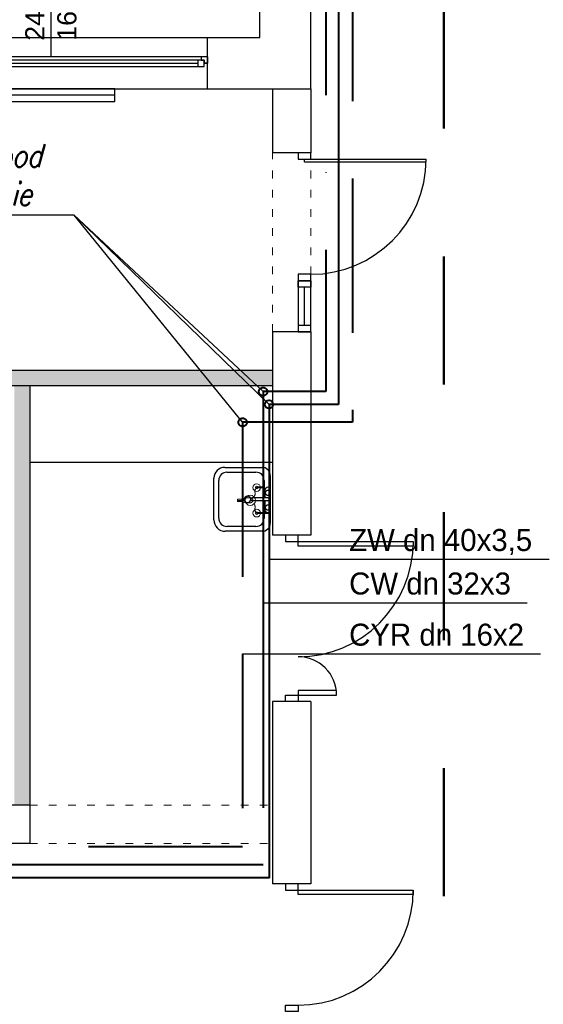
# Model space of a CAD drawing. Header units: millimetres. Extents: x 3698380 to 4312681, y 679670 to 844285.
# Tile 20 of 100: x 3868236 to 3872332, y 786170 to 793867. Entities that reach past the tile are written whole.
import ezdxf
from ezdxf.enums import TextEntityAlignment as Align

# ---------------------------------------------------------------- set-up
doc = ezdxf.new("R2010")
doc.units = ezdxf.units.MM
doc.header["$LTSCALE"] = 10
doc.set_wipeout_variables(frame=1)
for name, pattern in [('1', [2, 1, -1]), ('ACAD_ISO03W100', [30, 12, -18]), ('H2OCW', [0]), ('H2OCYR', [181.05, 120.7, -60.35]), ('H2OHW', [371.354, 250.4, -60.35, 0.254, -60.35])]:
    doc.linetypes.add(name, pattern=pattern)
for name, color, linetype, lineweight in [('0 20 cienka', 8, 'Continuous', 20), ('HVAC_zakres_opracowania', 1, '1', 50), ('SAN_Odbiorniki H2O na rzucie', 7, 'Continuous', 13), ('SAN_Przewody ciepłej wody H2O na rzucie', 1, 'Continuous', 40), ('SAN_Przewody zimnej wody H2O na rzucie', 5, 'Continuous', 40)]:
    doc.layers.add(name, color=color, linetype=linetype, lineweight=lineweight)
for name, color, linetype in [('__INST_opisy', 3, 'Continuous'), ('_wytyczne ele', 6, 'Continuous'), ('A_bloki', 252, 'Continuous'), ('A_kreskowanie', 8, 'Continuous'), ('A_sc_istn', 252, 'Continuous'), ('A_sc_proj', 2, 'Continuous'), ('A_stolarka', 252, 'Continuous'), ('A_wymiary', 1, 'Continuous'), ('SAN_Etykiety przewodów H2O na rzucie', 7, 'Continuous'), ('SAN_Piony H2O na rzucie', 8, 'Continuous')]:
    doc.layers.add(name, color=color, linetype=linetype)
doc.layers.add('SAN_Przewody cyrkulacji H2O na rzucie', color=7, linetype='Continuous', lineweight=40, true_color=0x800080)
doc.styles.add('Etykiety przewodów H2O na rzucie', font='txt')
doc.styles.add('ROMANS', font='romans.shx', dxfattribs={"width": 0.8, "oblique": 15})
doc.styles.get("Standard").update_dxf_attribs({"font": 'arial.ttf'})
doc.linetypes.add('TRACKS', pattern='A,0.15,[130,ltypeshp.shx,S=0.25,R=0,X=0,Y=0],0.15', length=0.3)

# ---------------------------------------------------------------- blocks, each defined once
blk = doc.blocks.new('*U462')
at = {"color": 252}
for p, q in [((-95, 20), (-100, 20)), ((-97.5, 15), (-97.5, 17.5)), ((-97.5, 17.5), (-95, 17.5)), ((-92.5, 17.5), (-97.5, 17.5)), ((-97.5, 17.5), (-97.5, 12.5)), ((-95, 17.5), (-95, 20)), ((140, 20), (-95, 20)), ((-92.5, 12.5), (-92.5, 17.5)), ((137.5, 17.5), (-92.5, 17.5)), ((142.5, 17.5), (137.5, 17.5)), ((137.5, 17.5), (137.5, 12.5)), ((145, 20), (140, 20)), ((140, 20), (140, 17.5)), ((140, 17.5), (142.5, 17.5)), ((142.5, 17.5), (142.5, 15)), ((142.5, 12.5), (142.5, 17.5)), ((-100, 15), (-97.5, 15)), ((-97.5, 12.5), (-92.5, 12.5)), ((-92.5, 15), (137.5, 15)), ((-92.5, 12.5), (137.5, 12.5)), ((-92.5, 12.5), (137.5, 12.5)), ((137.5, 12.5), (142.5, 12.5)), ((142.5, 15), (145, 15))]:
    blk.add_line(p, q, dxfattribs=at)
for points in [[(-100, 20), (-100, 15), (-97.5, 15)], [(145, 20), (145, 14.99), (142.5, 15)]]:
    blk.add_lwpolyline(points, dxfattribs=at)
blk = doc.blocks.new('*U338')
at = {"color": 252}
blk.add_lwpolyline([(75, 0), (0, 0)], dxfattribs=at)
for tag, p in [('S', (30, 5)), ('H', (30, -20))]:
    blk.add_attdef(tag, text='', height=15, dxfattribs=at).set_placement(p, align=Align.CENTER)
blk = doc.blocks.new('*U469')
at = {"color": 252}
for points in [[(35, 900), (35, 0), (0, 0), (0, 900)], [(-50, -100), (0, -100), (0, 0), (-50, 0)], [(950, 0), (950, -100), (900, -100), (900, 0)]]:
    blk.add_lwpolyline(points, close=True, dxfattribs=at)
blk.add_arc((0, 0), 900, 0, 90, dxfattribs=at)
blk = doc.blocks.new('jndf')
at = {"layer": 'A_stolarka', "ltscale": 2}
for p, q in [((6685.7, -1555593.7), (6685.7, -1556543.7)), ((6685.7, -1555593.7), (6705.7, -1555593.7)), ((6705.7, -1555593.7), (6705.7, -1556543.7))]:
    blk.add_line(p, q, dxfattribs=at)
for points in [[(5755.7, -1555643.7), (5805.7, -1555643.7), (5805.7, -1555543.7), (5755.7, -1555543.7)], [(6705.7, -1555643.7), (6755.7, -1555643.7), (6755.7, -1555543.7), (6705.7, -1555543.7)]]:
    blk.add_lwpolyline(points, close=True, dxfattribs=at)
blk.add_arc((6705.7, -1555643.7), 900, 180, 270, dxfattribs=at)
blk = doc.blocks.new('zlew_ 1 komora_ gospodarczy_ 01 - 500 x 440mm-1748953-1 PIĘTRO')
at = {"layer": 'A_bloki'}
for p, q in [((-14.54, 25.99), (18.13, 25.99)), ((-14.54, 25.99), (18.13, 25.99)), ((-23.43, -11.66), (-23.43, 17.1)), ((-23.43, -11.66), (-23.43, 17.1)), ((-19.62, -6.9), (-19.62, 15.83)), ((-13.27, 22.18), (16.41, 22.18)), ((22.76, 15.83), (22.76, -6.9)), ((26.57, 17.55), (26.57, -11.66)), ((26.57, 17.55), (26.57, -11.66)), ((0.3, -16.07), (0.3, -4.04)), ((2.84, -16.07), (2.84, -4.04)), ((0.3, -13.25), (-13.27, -13.25)), ((-7.32, -14.2), (0.3, -14.2)), ((16.41, -13.25), (2.84, -13.25)), ((2.84, -14.2), (9.19, -14.2)), ((20.22, -18.01), (-17.08, -18.01)), ((20.22, -18.01), (-17.08, -18.01)), ((9.19, -18.01), (-7.32, -18.01))]:
    blk.add_line(p, q, dxfattribs=at)
for centre, radius, start, end in [((-14.54, 17.1), 8.89, 90, 180), ((-14.54, 17.1), 8.89, 90, 180), ((18.13, 17.55), 8.44, 0, 90), ((18.13, 17.55), 8.44, 360, 90), ((-13.27, 15.83), 6.35, 90, 180), ((16.41, 15.83), 6.35, 360, 90), ((1.57, -0.32), 2.54, 360, 180), ((-13.27, -6.9), 6.35, 180, 270), ((1.57, -0.32), 2.54, 180, 0), ((1.57, -4.04), 1.27, 360, 180), ((16.41, -6.9), 6.35, 270, 0), ((-17.08, -11.66), 6.35, 180, 270), ((-17.08, -11.66), 6.35, 180, 270), ((-7.32, -16.11), 1.91, 90, 270), ((-4.78, -16.11), 1.9, 360, 180), ((6.65, -16.11), 1.9, 0, 180), ((9.19, -16.11), 1.9, 270, 90), ((20.22, -11.66), 6.35, 270, 0), ((20.22, -11.66), 6.35, 270, 0), ((-4.78, -16.11), 1.9, 180, 0), ((1.57, -16.07), 1.27, 180, 0), ((6.65, -16.11), 1.9, 180, 0)]:
    blk.add_arc(centre, radius, start, end, dxfattribs=at)
blk = doc.blocks.new('d')
at = {"layer": 'A_kreskowanie', "ltscale": 2}
h = blk.add_hatch(color=252, dxfattribs=at)
h.dxf.hatch_style = 1
h.paths.add_polyline_path([(3731432.76, 791007.02), (3731312.76, 791007.02), (3731312.76, 789647.02), (3731432.76, 789647.02)])
h.paths.add_polyline_path([(3732874.74, 789327.02), (3732874.74, 789347.02), (3731432.76, 789347.02), (3731432.76, 789227.02), (3732874.74, 789227.02)])
h.paths.add_polyline_path([(3732754.74, 789227.02), (3732634.74, 789227.02), (3732634.74, 789127.02), (3732754.74, 789127.02)])
h.paths.add_polyline_path([(3734281.53, 789347.02), (3733874.74, 789347.02), (3733874.74, 789227.02), (3734281.53, 789227.02)])
h.paths.add_polyline_path([(3734161.53, 791007.02), (3734041.53, 791007.02), (3734041.53, 790927.02), (3734041.53, 790357.02), (3734041.53, 789347.02), (3734161.53, 789347.02)])
h.paths.add_polyline_path([(3736381.9, 791007.02), (3736261.9, 791007.02), (3736261.9, 789347.02), (3735463.65, 789347.02), (3735314.74, 789347.02), (3735314.74, 789227.02), (3736381.9, 789227.02)])
h.paths.add_polyline_path([(3735583.65, 789227.02), (3735463.65, 789227.02), (3735463.65, 787727.02), (3735583.65, 787727.02)])
h.paths.add_polyline_path([(3732754.74, 788122.56), (3732634.74, 788122.56), (3732634.74, 787727.02), (3732754.74, 787727.02)])
h.paths.add_polyline_path([(3731432.76, 789527.02), (3731312.76, 789527.02), (3731312.76, 787727.02), (3731432.76, 787727.02)])
h.paths.add_polyline_path([(3730049.12, 787727.02), (3729235.08, 787727.02), (3729235.08, 787627.02), (3729285.08, 787627.02), (3729285.08, 787527.02, 0.0278424), (3729290.65, 787427.02), (3730049.12, 787427.02)])
h.paths.add_polyline_path([(3729285.08, 787527.02), (3729235.08, 787527.02), (3729235.08, 787427.02), (3729290.65, 787427.02, -0.0278424)], flags=17)
h.paths.add_polyline_path([(3729285.08, 787627.02), (3729235.08, 787627.02), (3729235.08, 787527.02), (3729285.08, 787527.02)], flags=17)
h.paths.add_polyline_path([(3729114.74, 784607.02), (3728714.74, 784607.02), (3728714.74, 783607.02), (3729114.74, 783607.02)])
h.paths.add_polyline_path([(3729220.66, 783607.02), (3729114.74, 783607.02), (3729114.74, 783487.02), (3729220.66, 783487.02)])
h.paths.add_polyline_path([(3729309.74, 783607.02), (3729220.66, 783607.02), (3729220.66, 783487.02), (3729309.74, 783487.02)])
h.paths.add_polyline_path([(3732204.74, 783607.02), (3730709.74, 783607.02), (3730709.74, 783487.02), (3732204.74, 783487.02)])
h.paths.add_polyline_path([(3732324.74, 783707.02), (3732204.74, 783707.02), (3732204.74, 781627.02), (3732324.74, 781627.02)])
h.paths.add_polyline_path([(3735344.74, 786027.02), (3735224.74, 786027.02), (3732324.74, 786027.02), (3732324.74, 785907.02), (3735224.74, 785907.02), (3735224.74, 781627.02), (3735344.74, 781627.02)])
h.paths.add_polyline_path([(3744114.74, 791127.02), (3735314.74, 791127.02), (3735314.74, 791007.02), (3744114.74, 791007.02)])
h.paths.add_polyline_path([(3740100.05, 791007.02), (3739980.05, 791007.02), (3739980.05, 787727.02), (3740100.05, 787727.02)])
h.paths.add_polyline_path([(3742214.74, 791007.02), (3742094.74, 791007.02), (3742094.74, 787727.02), (3742214.74, 787727.02)])
h.paths.add_polyline_path([(3727024.74, 793327.02), (3726904.74, 793327.02), (3726904.74, 789127.02), (3727024.74, 789127.02)])
at = {"layer": '0 20 cienka', "color": 252, "linetype": 'ACAD_ISO03W100', "ltscale": 0.5}
for p, q in [((3744114.74, 791427.02), (3744114.74, 792827.02)), ((3744414.74, 791427.02), (3744414.74, 792827.02)), ((3742214.74, 787727.02), (3744114.74, 787727.02)), ((3742214.74, 787427.02), (3744114.74, 787427.02))]:
    blk.add_line(p, q, dxfattribs=at)
at = {"layer": 'A_bloki', "color": 252, "linetype": 'Continuous'}
blk.add_lwpolyline([(3742214.74, 790407.02), (3744114.74, 790407.02)], dxfattribs=at)
at = {"layer": 'A_sc_istn', "color": 252}
for points in [[(3722514.74, 788607.02), (3722514.74, 793727.02), (3744014.74, 793727.02), (3744014.74, 797027.02)], [(3722914.74, 788607.02), (3722914.74, 793327.02), (3744414.74, 793327.02), (3744414.74, 797027.02)], [(3743604.74, 793327.02), (3743604.74, 793727.02)], [(3744114.74, 793327.02), (3744114.74, 792827.02)], [(3744414.74, 793327.02), (3744414.74, 792827.02)], [(3744114.74, 791427.02), (3744114.74, 789837.07)], [(3744414.74, 791427.02), (3744414.74, 789837.07)], [(3744414.74, 789837.07), (3744114.74, 789837.07)], [(3744114.74, 788537.07), (3744114.74, 787112.59)], [(3744414.74, 788537.07), (3744114.74, 788537.07)], [(3744414.74, 788537.07), (3744414.74, 787112.59)], [(3742214.74, 787727.02), (3741244.58, 787727.02)], [(3742214.74, 787427.02), (3741244.58, 787427.02)], [(3744414.74, 787112.59), (3744114.74, 787112.59)]]:
    blk.add_lwpolyline(points, dxfattribs=at)
blk.add_lwpolyline([(3742879.75, 793327.02), (3741879.75, 793327.02), (3741879.75, 793227.02), (3742879.75, 793227.02)], close=True, dxfattribs=at)
at = {"layer": 'A_sc_istn', "color": 252, "linetype": 'TRACKS', "ltscale": 20}
blk.add_lwpolyline([(3742879.75, 793277.02), (3741879.75, 793277.02)], dxfattribs=at)
at = {"layer": 'A_sc_proj', "color": 252, "ltscale": 2}
for p, q in [((3744414.74, 792827.02), (3744114.74, 792827.02)), ((3744414.74, 791427.02), (3744114.74, 791427.02)), ((3742214.74, 791007.02), (3742214.74, 787427.02))]:
    blk.add_line(p, q, dxfattribs=at)
for points in [[(3729114.74, 791127.02), (3744114.74, 791127.02)], [(3729114.74, 791007.02), (3744114.74, 791007.02)]]:
    blk.add_lwpolyline(points, dxfattribs=at)
at = {"layer": 'A_stolarka', "color": 252, "ltscale": 2}
blk.add_line((3744364.74, 791477.02), (3744364.74, 791777.02), dxfattribs=at)
for points in [[(3744414.74, 791827.02), (3744414.74, 791777.02), (3744314.74, 791777.02), (3744314.74, 791827.02)], [(3744314.74, 791827.02), (3744314.74, 791427.02), (3744414.74, 791427.02), (3744414.74, 791827.02)], [(3744414.74, 791427.02), (3744414.74, 791477.02), (3744314.74, 791477.02), (3744314.74, 791427.02)]]:
    blk.add_lwpolyline(points, close=True, dxfattribs=at)
at = {"layer": 'A_stolarka', "color": 252}
for centre, radius, start, end in [((3744314.74, 789787.07), 900, 270, 0), ((3744314.74, 788587.07), 300, 0, 90)]:
    blk.add_arc(centre, radius, start, end, dxfattribs=at)
at = {"layer": 'A_bloki', "color": 252, "linetype": 'Continuous', "xscale": 10, "yscale": 10, "zscale": 10, "rotation": 90.00000000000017}
blk.add_blockref('zlew_ 1 komora_ gospodarczy_ 01 - 500 x 440mm-1748953-1 PIĘTRO', (3743915.27, 790101.76), dxfattribs=at)
at = {"layer": 'A_sc_istn', "color": 252, "linetype": 'ACAD_ISO03W100', "xscale": 10, "yscale": 10, "zscale": 10, "rotation": 90}
blk.add_blockref('*U338', (3742379.74, 793577.05), dxfattribs=at).add_auto_attribs({'S': '245', 'H': '165'})
at = {"layer": 'A_sc_istn', "color": 252, "xscale": 10, "yscale": 10, "zscale": 10}
blk.add_blockref('*U462', (3742154.74, 793377.05), dxfattribs=at)
at = {"layer": 'A_sc_istn', "color": 252, "rotation": 270}
blk.add_blockref('*U469', (3744314.74, 787062.59), dxfattribs=at)
at = {"layer": 'A_stolarka', "color": 252, "rotation": 90.00000000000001}
blk.add_blockref('jndf', (2188771, 786071.29), dxfattribs=at)
at = {"color": 252}
for points in [[(3745214.74, 789787.07), (3745214.74, 789752.07), (3744314.74, 789752.07), (3744314.74, 789787.07)], [(3744614.74, 788587.07), (3744614.74, 788622.07), (3744314.74, 788622.07), (3744314.74, 788587.07)]]:
    blk.add_wipeout(points, dxfattribs=at).dxf.layer = 'A_stolarka'
for points in [[(3745214.74, 789787.07), (3745214.74, 789752.07), (3744314.74, 789752.07), (3744314.74, 789787.07)], [(3744614.74, 788587.07), (3744614.74, 788622.07), (3744314.74, 788622.07), (3744314.74, 788587.07)]]:
    blk.add_wipeout(points, dxfattribs=at).dxf.layer = 'A_stolarka'
for points in [[(3745214.74, 789787.07), (3745214.74, 789752.07), (3744314.74, 789752.07), (3744314.74, 789787.07)], [(3744614.74, 788587.07), (3744614.74, 788622.07), (3744314.74, 788622.07), (3744314.74, 788587.07)]]:
    blk.add_wipeout(points, dxfattribs=at).dxf.layer = 'A_stolarka'
at = {"layer": 'A_stolarka', "color": 252}
for points in [[(3744214.74, 789837.07), (3744214.74, 789787.07), (3744314.74, 789787.07), (3744314.74, 789837.07)], [(3745214.74, 789752.07), (3744314.74, 789752.07), (3744314.74, 789787.07), (3745214.74, 789787.07)], [(3744614.74, 788622.07), (3744314.74, 788622.07), (3744314.74, 788587.07), (3744614.74, 788587.07)], [(3744214.74, 788537.07), (3744214.74, 788587.07), (3744314.74, 788587.07), (3744314.74, 788537.07)]]:
    blk.add_lwpolyline(points, close=True, dxfattribs=at)
blk = doc.blocks.new('BATCZST')
at = {"layer": 'SAN_Odbiorniki H2O na rzucie', "true_color": 0x000000}
for points in [[(-10, -60), (-10, -100), (10, -100), (10, -60)], [(0, -100), (0, -40)]]:
    blk.add_lwpolyline(points, dxfattribs=at)
for centre, radius in [((-100, 50), 10), ((0, 0), 40), ((100, 50), 10)]:
    blk.add_circle(centre, radius, dxfattribs=at)
at = {"layer": 'SAN_Odbiorniki H2O na rzucie', "linetype": 'Continuous', "true_color": 0x000000}
for points in [[(-30, 30), (-33.6, 32.2), (-37.1, 34), (-40.4, 35.4), (-43.5, 36.3), (-46.5, 37), (-49.4, 37.3), (-52.1, 37.5), (-54.8, 37.4), (-57.4, 37.2), (-60, 36.9), (-62.5, 36.6), (-65, 36.2), (-67.5, 36), (-70, 35.8), (-72.6, 35.8), (-75.2, 35.9), (-77.9, 36.3), (-80.6, 37), (-83.5, 38.1), (-86.5, 39.5), (-89.6, 41.3), (-92.9, 43.7), (-96.4, 46.6), (-100, 50)], [(30, 30), (33.6, 32.2), (37.1, 34), (40.4, 35.4), (43.5, 36.3), (46.5, 37), (49.4, 37.3), (52.1, 37.5), (54.8, 37.4), (57.4, 37.2), (60, 36.9), (62.5, 36.6), (65, 36.2), (67.5, 36), (70, 35.8), (72.6, 35.8), (75.2, 35.9), (77.9, 36.3), (80.6, 37), (83.5, 38.1), (86.5, 39.5), (89.6, 41.3), (92.9, 43.7), (96.4, 46.6), (100, 50)]]:
    blk.add_spline(points, degree=3, dxfattribs=at)
at = {"layer": 'SAN_Odbiorniki H2O na rzucie', "true_color": 0x000000}
blk.add_spline([(-20, 0), (-20, -0.6), (-20, -1.2), (-20, -1.8), (-20, -2.4), (-20, -3), (-20, -3.6), (-20, -4.2), (-20, -4.8), (-20, -5.4), (-20, -6), (-20, -6.6), (-20, -7.2), (-20, -7.8), (-20, -8.4), (-20, -9), (-20, -9.6), (-20, -10.2), (-19.9, -10.8), (-19.9, -11.4), (-19.9, -12), (-19.9, -12.6), (-19.9, -13.2), (-19.9, -13.8), (-19.9, -14.4), (-19.8, -15), (-19.8, -15.6), (-19.8, -16.2), (-19.8, -16.8), (-19.8, -17.4), (-19.7, -18), (-19.7, -18.6), (-19.7, -19.2), (-19.6, -19.8), (-19.6, -20.4), (-19.6, -21), (-19.5, -21.6), (-19.5, -22.2), (-19.5, -22.8), (-19.4, -23.4), (-19.4, -24), (-19.3, -24.6), (-19.3, -25.2), (-19.2, -25.8), (-19.1, -26.4), (-19.1, -27), (-19, -27.6), (-19, -28.2), (-18.9, -28.8), (-18.8, -29.4), (-18.8, -30), (-18.7, -30.6), (-18.6, -31.2), (-18.5, -31.8), (-18.4, -32.4), (-18.3, -33), (-18.2, -33.6), (-18.1, -34.2), (-18, -34.8), (-17.9, -35.4), (-17.8, -36), (-17.7, -36.6), (-17.6, -37.2), (-17.5, -37.8), (-17.4, -38.4), (-17.3, -39), (-17.1, -39.6), (-17, -40.2), (-16.9, -40.8), (-16.7, -41.4), (-16.6, -42), (-16.4, -42.6), (-16.3, -43.2), (-16.1, -43.8), (-15.9, -44.4), (-15.8, -45), (-15.6, -45.6), (-15.4, -46.2), (-15.3, -46.8), (-15.1, -47.4), (-14.9, -48), (-14.7, -48.6), (-14.5, -49.2), (-14.3, -49.8), (-14.1, -50.4), (-13.9, -51), (-13.6, -51.6), (-13.4, -52.2), (-13.2, -52.8), (-13, -53.4), (-12.7, -54), (-12.5, -54.6), (-12.2, -55.2), (-12, -55.8), (-11.7, -56.4), (-11.4, -57), (-11.2, -57.6), (-10.9, -58.2), (-10.6, -58.8), (-10.3, -59.4), (-10, -60), (-10, -60.3), (-10, -60.6), (-9.9, -60.9), (-9.9, -61.2), (-9.9, -61.4), (-9.8, -61.7), (-9.7, -62), (-9.6, -62.2), (-9.5, -62.5), (-9.4, -62.7), (-9.3, -62.9), (-9.2, -63.2), (-9.1, -63.4), (-8.9, -63.6), (-8.8, -63.8), (-8.6, -64), (-8.5, -64.2), (-8.3, -64.4), (-8.1, -64.6), (-7.9, -64.8), (-7.7, -65), (-7.5, -65.1), (-7.3, -65.3), (-7.1, -65.5), (-6.9, -65.6), (-6.6, -65.8), (-6.4, -65.9), (-6.2, -66), (-5.9, -66.2), (-5.7, -66.3), (-5.4, -66.4), (-5.2, -66.5), (-4.9, -66.6), (-4.6, -66.7), (-4.4, -66.8), (-4.1, -66.9), (-3.8, -67), (-3.5, -67.1), (-3.2, -67.1), (-3, -67.2), (-2.7, -67.3), (-2.4, -67.3), (-2.1, -67.4), (-1.8, -67.4), (-1.5, -67.4), (-1.2, -67.5), (-0.9, -67.5), (-0.6, -67.5), (-0.3, -67.5), (0, -67.5), (0.3, -67.5), (0.6, -67.5), (0.9, -67.5), (1.2, -67.5), (1.5, -67.4), (1.8, -67.4), (2.1, -67.4), (2.4, -67.3), (2.7, -67.3), (3, -67.2), (3.2, -67.1), (3.5, -67.1), (3.8, -67), (4.1, -66.9), (4.4, -66.8), (4.6, -66.7), (4.9, -66.6), (5.2, -66.5), (5.4, -66.4), (5.7, -66.3), (5.9, -66.2), (6.2, -66), (6.4, -65.9), (6.6, -65.8), (6.9, -65.6), (7.1, -65.5), (7.3, -65.3), (7.5, -65.1), (7.7, -65), (7.9, -64.8), (8.1, -64.6), (8.3, -64.4), (8.5, -64.2), (8.6, -64), (8.8, -63.8), (8.9, -63.6), (9.1, -63.4), (9.2, -63.2), (9.3, -62.9), (9.4, -62.7), (9.5, -62.5), (9.6, -62.2), (9.7, -62), (9.8, -61.7), (9.9, -61.4), (9.9, -61.2), (9.9, -60.9), (10, -60.6), (10, -60.3), (10, -60), (10.3, -59.4), (10.6, -58.8), (10.9, -58.2), (11.2, -57.6), (11.4, -57), (11.7, -56.4), (12, -55.8), (12.2, -55.2), (12.5, -54.6), (12.7, -54), (13, -53.4), (13.2, -52.8), (13.4, -52.2), (13.6, -51.6), (13.9, -51), (14.1, -50.4), (14.3, -49.8), (14.5, -49.2), (14.7, -48.6), (14.9, -48), (15.1, -47.4), (15.3, -46.8), (15.4, -46.2), (15.6, -45.6), (15.8, -45), (15.9, -44.4), (16.1, -43.8), (16.3, -43.2), (16.4, -42.6), (16.6, -42), (16.7, -41.4), (16.9, -40.8), (17, -40.2), (17.1, -39.6), (17.3, -39), (17.4, -38.4), (17.5, -37.8), (17.6, -37.2), (17.7, -36.6), (17.8, -36), (17.9, -35.4), (18, -34.8), (18.1, -34.2), (18.2, -33.6), (18.3, -33), (18.4, -32.4), (18.5, -31.8), (18.6, -31.2), (18.7, -30.6), (18.7, -30), (18.8, -29.4), (18.9, -28.8), (19, -28.2), (19, -27.6), (19.1, -27), (19.1, -26.4), (19.2, -25.8), (19.3, -25.2), (19.3, -24.6), (19.4, -24), (19.4, -23.4), (19.5, -22.8), (19.5, -22.2), (19.5, -21.6), (19.6, -21), (19.6, -20.4), (19.6, -19.8), (19.7, -19.2), (19.7, -18.6), (19.7, -18), (19.8, -17.4), (19.8, -16.8), (19.8, -16.2), (19.8, -15.6), (19.8, -15), (19.9, -14.4), (19.9, -13.8), (19.9, -13.2), (19.9, -12.6), (19.9, -12), (19.9, -11.4), (19.9, -10.8), (20, -10.2), (20, -9.6), (20, -9), (20, -8.4), (20, -7.8), (20, -7.2), (20, -6.6), (20, -6), (20, -5.4), (20, -4.8), (20, -4.2), (20, -3.6), (20, -3), (20, -2.4), (20, -1.8), (20, -1.2), (20, -0.6), (20, 0), (20, 0.3), (20, 0.6), (20, 0.9), (20, 1.2), (19.9, 1.5), (19.9, 1.8), (19.9, 2.1), (19.8, 2.4), (19.8, 2.7), (19.7, 3), (19.7, 3.3), (19.6, 3.6), (19.5, 3.9), (19.4, 4.2), (19.4, 4.5), (19.3, 4.8), (19.2, 5.1), (19.1, 5.3), (19, 5.6), (18.9, 5.9), (18.8, 6.2), (18.7, 6.5), (18.5, 6.8), (18.4, 7.1), (18.3, 7.3), (18.1, 7.6), (18, 7.9), (17.9, 8.2), (17.7, 8.5), (17.6, 8.7), (17.4, 9), (17.3, 9.3), (17.1, 9.5), (16.9, 9.8), (16.8, 10.1), (16.6, 10.3), (16.4, 10.6), (16.2, 10.9), (16, 11.1), (15.8, 11.4), (15.6, 11.6), (15.4, 11.9), (15.2, 12.1), (15, 12.3), (14.8, 12.6), (14.6, 12.8), (14.4, 13.1), (14.2, 13.3), (14, 13.5), (13.7, 13.7), (13.5, 14), (13.3, 14.2), (13.1, 14.4), (12.8, 14.6), (12.6, 14.8), (12.3, 15), (12.1, 15.2), (11.9, 15.4), (11.6, 15.6), (11.4, 15.8), (11.1, 16), (10.9, 16.2), (10.6, 16.4), (10.3, 16.6), (10.1, 16.8), (9.8, 16.9), (9.5, 17.1), (9.3, 17.3), (9, 17.4), (8.7, 17.6), (8.5, 17.7), (8.2, 17.9), (7.9, 18), (7.6, 18.1), (7.3, 18.3), (7.1, 18.4), (6.8, 18.5), (6.5, 18.7), (6.2, 18.8), (5.9, 18.9), (5.6, 19), (5.3, 19.1), (5.1, 19.2), (4.8, 19.3), (4.5, 19.4), (4.2, 19.4), (3.9, 19.5), (3.6, 19.6), (3.3, 19.7), (3, 19.7), (2.7, 19.8), (2.4, 19.8), (2.1, 19.9), (1.8, 19.9), (1.5, 19.9), (1.2, 20), (0.9, 20), (0.6, 20), (0.3, 20), (0, 20), (-0.3, 20), (-0.6, 20), (-0.9, 20), (-1.2, 20), (-1.5, 19.9), (-1.8, 19.9), (-2.1, 19.9), (-2.4, 19.8), (-2.7, 19.8), (-3, 19.7), (-3.3, 19.7), (-3.6, 19.6), (-3.9, 19.5), (-4.2, 19.4), (-4.5, 19.4), (-4.8, 19.3), (-5.1, 19.2), (-5.3, 19.1), (-5.6, 19), (-5.9, 18.9), (-6.2, 18.8), (-6.5, 18.7), (-6.8, 18.5), (-7.1, 18.4), (-7.3, 18.3), (-7.6, 18.1), (-7.9, 18), (-8.2, 17.9), (-8.5, 17.7), (-8.7, 17.6), (-9, 17.4), (-9.3, 17.3), (-9.5, 17.1), (-9.8, 16.9), (-10.1, 16.8), (-10.3, 16.6), (-10.6, 16.4), (-10.9, 16.2), (-11.1, 16), (-11.4, 15.8), (-11.6, 15.6), (-11.9, 15.4), (-12.1, 15.2), (-12.3, 15), (-12.6, 14.8), (-12.8, 14.6), (-13.1, 14.4), (-13.3, 14.2), (-13.5, 14), (-13.7, 13.7), (-14, 13.5), (-14.2, 13.3), (-14.4, 13.1), (-14.6, 12.8), (-14.8, 12.6), (-15, 12.3), (-15.2, 12.1), (-15.4, 11.9), (-15.6, 11.6), (-15.8, 11.4), (-16, 11.1), (-16.2, 10.9), (-16.4, 10.6), (-16.6, 10.3), (-16.8, 10.1), (-16.9, 9.8), (-17.1, 9.5), (-17.3, 9.3), (-17.4, 9), (-17.6, 8.7), (-17.7, 8.5), (-17.9, 8.2), (-18, 7.9), (-18.1, 7.6), (-18.3, 7.3), (-18.4, 7.1), (-18.5, 6.8), (-18.7, 6.5), (-18.8, 6.2), (-18.9, 5.9), (-19, 5.6), (-19.1, 5.3), (-19.2, 5.1), (-19.3, 4.8), (-19.4, 4.5), (-19.4, 4.2), (-19.5, 3.9), (-19.6, 3.6), (-19.7, 3.3), (-19.7, 3), (-19.8, 2.7), (-19.8, 2.4), (-19.9, 2.1), (-19.9, 1.8), (-19.9, 1.5), (-20, 1.2), (-20, 0.9), (-20, 0.6), (-20, 0.3), (-20, 0)], degree=3, dxfattribs=at)
blk = doc.blocks.new('VERTPIPECOLDWATER_H2O_P')
at = {"layer": 'SAN_Przewody zimnej wody H2O na rzucie', "lineweight": 13, "true_color": 0x000000}
blk.add_circle((0, 0), 30, dxfattribs=at)
blk = doc.blocks.new('VERTPIPEHOTWATER_H2O_P')
at = {"layer": 'SAN_Przewody ciepłej wody H2O na rzucie', "lineweight": 13, "true_color": 0x000000}
blk.add_circle((0, 0), 30, dxfattribs=at)
blk = doc.blocks.new('A$C77EF4F1D')
at = {"layer": 'HVAC_zakres_opracowania', "color": 2, "ltscale": 100}
blk.add_line((16739.2, -14310.6), (16739.2, 1834.7), dxfattribs=at)

msp = doc.modelspace()

# ---------------------------------------------------------------- block references
at = {"layer": 'A_wymiary'}
msp.add_blockref('d', (126100.4, 0), dxfattribs=at)

# ---------------------------------------------------------------- next in the draw order: linework, layer by layer
at = {"layer": '__INST_opisy'}
for p, q in [((3868662.4, 792339.2), (3865160.7, 792334.5)), ((3868662.4, 792339.2), (3870140.5, 790959.5)), ((3869980.5, 790719.5), (3868662.4, 792339.2)), ((3868662.4, 792339.2), (3870186.8, 790859.5))]:
    msp.add_line(p, q, dxfattribs=at)
at = {"layer": 'SAN_Etykiety przewodów H2O na rzucie', "true_color": 0x000000}
for p, q in [((3870186.8, 789649.5), (3870740.5, 789649.5)), ((3870740.5, 789649.5), (3872379.5, 789649.5)), ((3870140.5, 789309.5), (3870740.5, 789309.5)), ((3870740.5, 789309.5), (3872205.5, 789309.5)), ((3869980.5, 788909.5), (3870740.5, 788909.5)), ((3870740.5, 788909.5), (3872311.5, 788909.5))]:
    msp.add_line(p, q, dxfattribs=at)
at = {"layer": 'SAN_Przewody ciepłej wody H2O na rzucie', "linetype": 'H2OHW', "true_color": 0x000000}
for p, q in [((3870630.5, 803209.5), (3870630.5, 790959.5)), ((3870630.5, 790959.5), (3870140.5, 790959.5)), ((3870140.5, 790959.5), (3870140.5, 790509.5)), ((3870140.5, 790509.5), (3870140.5, 790209.5)), ((3870140.5, 790209.5), (3870090.5, 790209.5)), ((3870140.5, 790209.5), (3870140.5, 787259.5)), ((3870140.5, 787259.5), (3865190.5, 787259.5))]:
    msp.add_line(p, q, dxfattribs=at)
at = {"layer": 'SAN_Przewody ciepłej wody H2O na rzucie', "linetype": 'H2OHW'}
msp.add_circle((3870140.5, 790959.5), 32.6, dxfattribs=at)
at = {"layer": 'SAN_Przewody cyrkulacji H2O na rzucie', "linetype": 'H2OCYR', "true_color": 0x000000}
for p, q in [((3870840.5, 803489.5), (3870840.5, 790719.5)), ((3870840.5, 790719.5), (3869980.5, 790719.5)), ((3869980.5, 790719.5), (3869980.5, 787399.5)), ((3869980.5, 787399.5), (3856850.5, 787399.5))]:
    msp.add_line(p, q, dxfattribs=at)
at = {"layer": 'SAN_Przewody cyrkulacji H2O na rzucie', "linetype": 'H2OCYR'}
msp.add_circle((3869980.5, 790719.5), 32.6, dxfattribs=at)
at = {"layer": 'SAN_Przewody zimnej wody H2O na rzucie', "linetype": 'H2OCW', "true_color": 0x000000}
for p, q in [((3870730.5, 803309.5), (3870730.5, 790859.5)), ((3870730.5, 790859.5), (3870186.8, 790859.5)), ((3870186.8, 790859.5), (3870186.8, 790509.5)), ((3870186.8, 790509.5), (3870186.8, 790009.5)), ((3870195.8, 790009.5), (3870090.5, 790009.5)), ((3870186.8, 790009.5), (3870186.8, 787159.5)), ((3870189.3, 787159.1), (3865090.5, 787159.5))]:
    msp.add_line(p, q, dxfattribs=at)
at = {"layer": 'SAN_Przewody zimnej wody H2O na rzucie', "linetype": 'H2OCW'}
msp.add_circle((3870186.8, 790859.5), 32.6, dxfattribs=at)

# ---------------------------------------------------------------- next in the draw order: block references
at = {"layer": '_wytyczne ele', "color": 2, "ltscale": 2}
msp.add_blockref('A$C77EF4F1D', (3854815.1, 793327), dxfattribs=at)
at = {"layer": 'SAN_Odbiorniki H2O na rzucie', "true_color": 0x000000, "rotation": 270}
msp.add_blockref('BATCZST', (3870040.5, 790109.5), dxfattribs=at)
at = {"layer": 'SAN_Piony H2O na rzucie', "true_color": 0x000000}
for name, p in [('VERTPIPEHOTWATER_H2O_P', (3870090.5, 790209.5)), ('VERTPIPECOLDWATER_H2O_P', (3870090.5, 790009.5))]:
    msp.add_blockref(name, p, dxfattribs=at)

# ---------------------------------------------------------------- next in the draw order: texts
at = {"layer": '__INST_opisy', "insert": (3865193.8, 792896.8), "char_height": 180, "width": 3563.766, "attachment_point": 1, "rotation": 359.97, "style": 'ROMANS'}
msp.add_mtext('zejście instalacją po ścianie pod posadzkę - dalsze prowadzenie w warstawch posadzkowych', dxfattribs=at)
at = {"layer": 'SAN_Etykiety przewodów H2O na rzucie', "true_color": 0x000000, "style": 'Etykiety przewodów H2O na rzucie'}
for s, p in [('ZW dn 40x3,5', (3870813.5, 789713.5)), ('CW dn 32x3', (3870813.5, 789373.5)), ('CYR dn 16x2', (3870813.5, 788973.5))]:
    msp.add_text(s, height=172, dxfattribs=at).set_placement(p)

doc.saveas('drawing.dxf')
